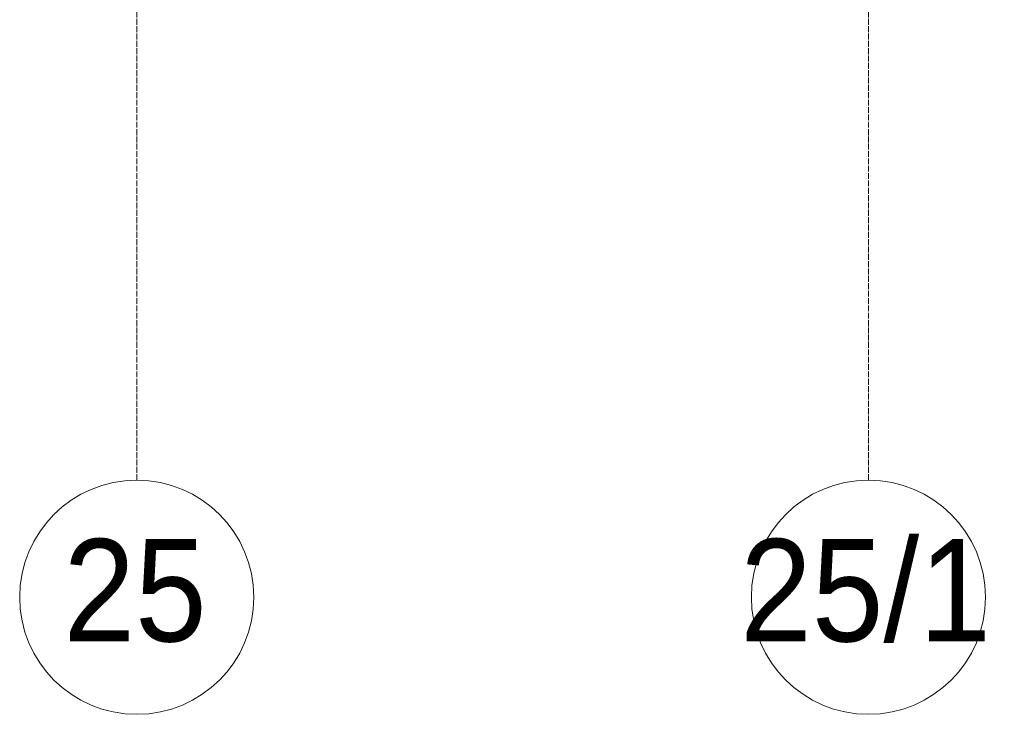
# Model space of a CAD drawing. Header units: millimetres. Extents: x 5617 to 183965, y 7718 to 172958.
# Tile 25 of 120: x 50325 to 53689, y 11226 to 13599. Entities that reach past the tile are written whole.
import ezdxf

# ---------------------------------------------------------------- set-up
doc = ezdxf.new("R2010")
doc.units = ezdxf.units.MM
doc.linetypes.add('Линия сетки', pattern=[25, 20, -2.5, 0, -2.5])
doc.layers.add('Оси', color=7, linetype='Continuous', lineweight=9)
doc.styles.add('Arial_1', font='arial.ttf', dxfattribs={"width": 0.9, "height": 350})

# ---------------------------------------------------------------- blocks, each defined once
blk = doc.blocks.new('Ось сетки - Круг_Ø8 мм-6577-МКСС_К4_L05_18_600_')
at = {"layer": 'Оси', "lineweight": 20}
for start, end in [(360, 180), (180, 360)]:
    blk.add_arc((0, 0), 4, start, end, dxfattribs=at)

msp = doc.modelspace()

# ---------------------------------------------------------------- linework, layer by layer
at = {"layer": 'Оси', "linetype": 'Линия сетки'}
for p, q in [((50724.8, 12025.7), (50724.8, 33150)), ((53224.8, 12025.7), (53224.8, 33150))]:
    msp.add_line(p, q, dxfattribs=at)

# ---------------------------------------------------------------- block references
at = {"layer": 'Оси', "lineweight": 20, "xscale": 99.99999999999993, "yscale": 99.99999999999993, "zscale": 99.99999999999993}
for p in [(50724.8, 11625.7), (53224.8, 11625.7)]:
    msp.add_blockref('Ось сетки - Круг_Ø8 мм-6577-МКСС_К4_L05_18_600_', p, dxfattribs=at)

# ---------------------------------------------------------------- texts
at = {"layer": 'Оси', "char_height": 350, "attachment_point": 1, "style": 'Arial_1'}
for s, insert, width in [('25/1', (52786.6, 11824.7), 1060.633), ('25', (50474.2, 11824.7), 606.076)]:
    msp.add_mtext(s, dxfattribs=dict(at, insert=insert, width=width))

doc.saveas('drawing.dxf')
